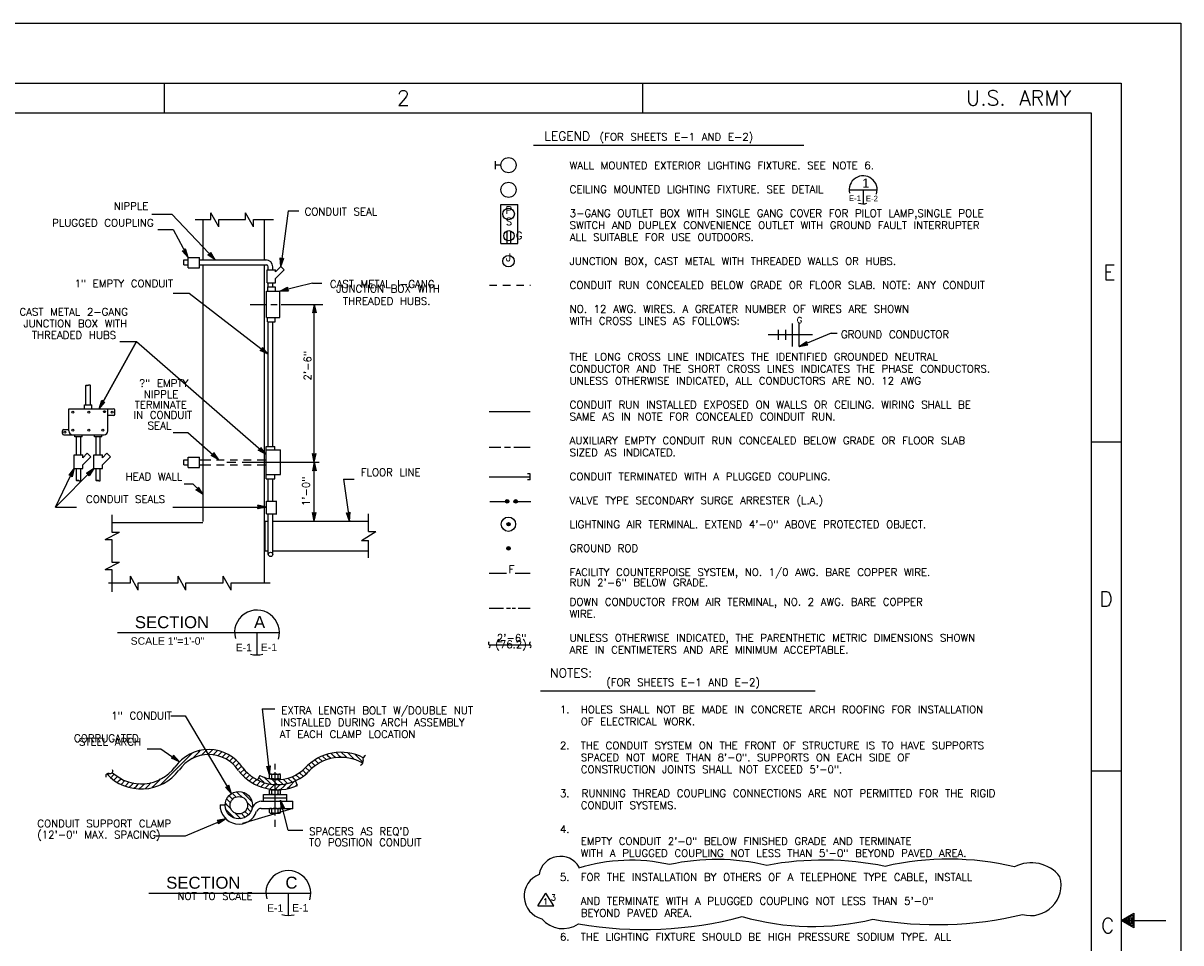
# Model space of a CAD drawing. Extents: x -28.6 to 13.4, y -12 to 18.
# Tile 6 of 6: x -5.9 to 13.4, y 2.6 to 18. Entities that reach past the tile are written whole.
import ezdxf
from ezdxf.enums import TextEntityAlignment as Align

# ---------------------------------------------------------------- set-up
doc = ezdxf.new("R2010")
doc.units = 0
doc.header["$MEASUREMENT"] = 0
doc.linetypes.add('HIDDEN2', pattern=[0.1875, 0.125, -0.0625])
doc.layers.add('01', color=7, linetype='CONTINUOUS')
doc.layers.add('02', color=7, linetype='CONTINUOUS')
doc.styles.add('ARIAL', font='Arial')
doc.styles.add('TXT_SHX', font='txt.shx')

msp = doc.modelspace()

# ---------------------------------------------------------------- linework, layer by layer
at = {"layer": '01', "color": 7, "linetype": 'CONTINUOUS'}
for p, q in [((-28.555, 17.982), (13.445, 17.982)), ((13.445, 17.982), (13.445, -12.018)), ((-27.555, 16.982), (12.445, 16.982)), ((-3.555, 16.982), (-3.555, 16.482)), ((4.445, 16.982), (4.445, 16.482)), ((12.445, 16.982), (12.445, -11.018)), ((-26.055, 16.482), (11.945, 16.482)), ((11.945, 16.482), (11.945, -10.518)), ((2.622, 15.943), (7.141, 15.943)), ((1.979, 15.678), (1.979, 15.539)), ((2.078, 15.61), (1.979, 15.61)), ((2.075, 14.3), (2.075, 14.95)), ((2.075, 14.95), (2.358, 14.95)), ((2.358, 14.3), (2.358, 14.95)), ((-3.761, 14.788), (-3.424, 14.788)), ((-3.424, 14.788), (-2.698, 14.025)), ((-2.77, 14.7), (-2.77, 14.812)), ((-2.637, 14.577), (-2.77, 14.812)), ((-2.192, 14.7), (-2.192, 14.812)), ((-2.059, 14.577), (-2.192, 14.812)), ((-1.482, 14.847), (-1.601, 13.915)), ((-1.482, 14.847), (-1.3, 14.847)), ((-3.658, 14.532), (-3.403, 14.532)), ((-3.403, 14.532), (-3.154, 14.066)), ((-3.035, 14.7), (-2.77, 14.7)), ((-2.899, 14.025), (-2.899, 14.7)), ((-2.637, 14.577), (-2.637, 14.7)), ((-2.637, 14.7), (-2.192, 14.7)), ((-2.059, 14.577), (-2.059, 14.7)), ((-2.059, 14.7), (-1.727, 14.7)), ((-1.875, 14.024), (-1.875, 14.7)), ((2.18, 14.31), (2.18, 14.507)), ((2.246, 14.31), (2.246, 14.507)), ((-3.249, 14.178), (-3.215, 14.181)), ((-3.154, 14.066), (-3.249, 14.178)), ((-3.233, 14.172), (-3.211, 14.174)), ((-3.171, 14.099), (-3.233, 14.172)), ((-3.218, 14.165), (-3.208, 14.167)), ((-3.188, 14.13), (-3.218, 14.165)), ((-3.215, 14.181), (-3.195, 14.208)), ((-3.211, 14.174), (-3.198, 14.191)), ((-3.208, 14.167), (-3.202, 14.174)), ((-3.188, 14.13), (-3.202, 14.174)), ((-3.171, 14.099), (-3.198, 14.191)), ((-3.154, 14.066), (-3.195, 14.208)), ((-2.788, 14.119), (-2.775, 14.151)), ((-2.782, 14.113), (-2.774, 14.134)), ((-2.698, 14.025), (-2.775, 14.151)), ((-2.724, 14.052), (-2.774, 14.134)), ((2.075, 14.3), (2.358, 14.3)), ((-3.222, 14.025), (-3.154, 14.025)), ((-3.222, 13.94), (-3.222, 14.025)), ((-3.222, 13.94), (-3.155, 13.94)), ((-3.154, 13.895), (-3.154, 14.066)), ((-3.154, 14.066), (-2.964, 14.066)), ((-2.964, 13.895), (-2.964, 14.066)), ((-2.963, 14.025), (-1.842, 14.025)), ((-2.963, 13.94), (-1.842, 13.94)), ((-2.899, 9.65), (-2.899, 13.94)), ((-2.82, 14.108), (-2.788, 14.119)), ((-2.698, 14.025), (-2.82, 14.108)), ((-2.803, 14.106), (-2.782, 14.113)), ((-2.724, 14.052), (-2.803, 14.106)), ((-2.787, 14.104), (-2.777, 14.108)), ((-2.748, 14.078), (-2.787, 14.104)), ((-2.777, 14.108), (-2.773, 14.117)), ((-2.748, 14.078), (-2.773, 14.117)), ((-1.875, 8.627), (-1.875, 13.943)), ((-1.601, 13.915), (-1.614, 14.062)), ((-1.614, 14.062), (-1.585, 14.044)), ((-1.596, 13.952), (-1.604, 14.047)), ((-1.604, 14.047), (-1.586, 14.036)), ((-1.601, 13.915), (-1.552, 14.054)), ((-1.596, 13.952), (-1.565, 14.042)), ((-1.592, 13.987), (-1.596, 14.033)), ((-1.596, 14.033), (-1.587, 14.028)), ((-1.592, 13.987), (-1.577, 14.031)), ((-1.587, 14.028), (-1.577, 14.031)), ((-1.586, 14.036), (-1.565, 14.042)), ((-1.585, 14.044), (-1.552, 14.054)), ((-3.154, 13.895), (-2.964, 13.895)), ((-1.833, 13.859), (-1.694, 13.859)), ((-1.833, 13.642), (-1.833, 13.859)), ((-1.812, 13.859), (-1.812, 13.91)), ((-1.737, 13.859), (-1.737, 13.91)), ((-1.694, 13.824), (-1.601, 13.915)), ((-1.694, 13.715), (-1.546, 13.859)), ((-1.694, 13.824), (-1.694, 13.859)), ((-1.601, 13.915), (-1.546, 13.859)), ((-1.833, 13.642), (-1.694, 13.642)), ((-1.827, 13.576), (-1.697, 13.576)), ((-1.827, 13.576), (-1.827, 13.504)), ((-1.812, 13.576), (-1.812, 13.642)), ((-1.737, 13.576), (-1.737, 13.642)), ((-1.697, 13.576), (-1.697, 13.504)), ((-1.694, 13.642), (-1.694, 13.715)), ((-1.075, 13.637), (-1.621, 13.504)), ((-1.621, 13.504), (-1.488, 13.568)), ((-1.585, 13.513), (-1.498, 13.554)), ((-1.498, 13.554), (-1.502, 13.533)), ((-1.488, 13.568), (-1.495, 13.535)), ((-1.075, 13.637), (-0.919, 13.637)), ((-3.403, 13.47), (-3.136, 13.47)), ((-3.136, 13.47), (-1.812, 12.448)), ((-1.839, 13.504), (-1.621, 13.504)), ((-1.839, 13.06), (-1.839, 13.504)), ((-1.621, 13.504), (-1.474, 13.508)), ((-1.621, 13.06), (-1.621, 13.504)), ((-1.585, 13.513), (-1.489, 13.516)), ((-1.55, 13.521), (-1.509, 13.542)), ((-1.55, 13.521), (-1.504, 13.523)), ((-1.509, 13.542), (-1.51, 13.531)), ((-1.51, 13.531), (-1.504, 13.523)), ((-1.502, 13.533), (-1.489, 13.516)), ((-1.495, 13.535), (-1.474, 13.508)), ((-2.113, 13.282), (-1.854, 13.282)), ((-1.77, 13.282), (-1.664, 13.282)), ((-1.598, 13.282), (-0.9, 13.282)), ((-1.043, 13.282), (-1.074, 13.138)), ((-1.043, 13.245), (-1.063, 13.151)), ((-1.043, 13.209), (-1.052, 13.164)), ((-1.043, 13.168), (-1.052, 13.164)), ((-1.043, 10.642), (-1.043, 13.282)), ((-1.043, 13.282), (-1.012, 13.138)), ((-1.043, 13.245), (-1.023, 13.151)), ((-1.043, 13.209), (-1.033, 13.164)), ((-1.033, 13.164), (-1.043, 13.168)), ((-1.839, 13.06), (-1.621, 13.06)), ((-1.827, 12.992), (-1.827, 13.06)), ((-1.827, 12.992), (-1.697, 12.992)), ((-1.812, 10.907), (-1.812, 12.991)), ((-1.737, 10.907), (-1.737, 12.991)), ((-1.697, 12.992), (-1.697, 13.06)), ((-1.043, 13.152), (-1.074, 13.138)), ((-1.043, 13.16), (-1.063, 13.151)), ((-1.023, 13.151), (-1.043, 13.16)), ((-1.012, 13.138), (-1.043, 13.152)), ((6.546, 12.777), (7.289, 12.777)), ((6.718, 12.689), (6.718, 12.856)), ((6.842, 12.689), (6.842, 12.856)), ((6.954, 12.577), (6.954, 12.96)), ((7.063, 12.577), (7.063, 12.96)), ((7.599, 12.802), (7.063, 12.579)), ((7.599, 12.802), (7.702, 12.802)), ((-4.639, 11.537), (-4.015, 12.663)), ((-4.015, 12.663), (-4.639, 11.537)), ((-4.292, 12.663), (-4.015, 12.663)), ((-4.015, 12.663), (-1.85, 10.772)), ((7.063, 12.579), (7.184, 12.663)), ((7.063, 12.579), (7.208, 12.606)), ((7.097, 12.593), (7.176, 12.648)), ((7.097, 12.593), (7.192, 12.611)), ((7.13, 12.607), (7.168, 12.634)), ((7.13, 12.607), (7.175, 12.616)), ((7.168, 12.634), (7.168, 12.623)), ((7.168, 12.623), (7.175, 12.616)), ((7.176, 12.648), (7.176, 12.626)), ((7.176, 12.626), (7.192, 12.611)), ((7.184, 12.663), (7.183, 12.629)), ((7.183, 12.629), (7.208, 12.606)), ((-1.945, 12.511), (-1.915, 12.527)), ((-1.812, 12.448), (-1.945, 12.511)), ((-1.928, 12.512), (-1.909, 12.523)), ((-1.841, 12.471), (-1.928, 12.512)), ((-1.915, 12.527), (-1.907, 12.561)), ((-1.912, 12.512), (-1.902, 12.518)), ((-1.87, 12.493), (-1.912, 12.512)), ((-1.909, 12.523), (-1.903, 12.544)), ((-1.812, 12.448), (-1.907, 12.561)), ((-1.841, 12.471), (-1.903, 12.544)), ((-1.902, 12.518), (-1.9, 12.527)), ((-1.87, 12.493), (-1.9, 12.527)), ((-4.861, 11.602), (-4.861, 11.927)), ((-4.787, 11.602), (-4.787, 11.927)), ((-4.639, 11.537), (-4.596, 11.678)), ((-4.639, 11.537), (-4.542, 11.648)), ((-4.621, 11.569), (-4.593, 11.661)), ((-4.621, 11.569), (-4.558, 11.642)), ((-4.604, 11.601), (-4.591, 11.645)), ((-4.604, 11.601), (-4.574, 11.636)), ((-4.596, 11.678), (-4.576, 11.651)), ((-4.593, 11.661), (-4.58, 11.644)), ((-4.591, 11.645), (-4.584, 11.637)), ((-4.584, 11.637), (-4.574, 11.636)), ((-4.58, 11.644), (-4.558, 11.642)), ((-4.576, 11.651), (-4.542, 11.648)), ((-5.147, 11.166), (-5.147, 11.537)), ((-5.147, 11.537), (-4.4, 11.537)), ((-4.885, 11.537), (-4.885, 11.602)), ((-4.885, 11.602), (-4.761, 11.602)), ((-4.761, 11.537), (-4.761, 11.602)), ((-4.4, 11.425), (-4.495, 11.425)), ((-4.494, 11.166), (-4.494, 11.539)), ((-4.38, 11.445), (-4.38, 11.517)), ((1.879, 11.489), (2.566, 11.489)), ((-5.25, 11.123), (-5.25, 11.17)), ((-5.23, 11.19), (-5.151, 11.19)), ((-5.23, 11.103), (-4.556, 11.103)), ((-5.046, 11.068), (-5.046, 11.103)), ((-5.046, 11.071), (-4.921, 11.071)), ((-5.018, 10.765), (-5.018, 11.069)), ((-4.947, 10.764), (-4.947, 11.069)), ((-4.921, 11.068), (-4.921, 11.103)), ((-4.719, 11.068), (-4.719, 11.103)), ((-4.719, 11.071), (-4.594, 11.071)), ((-4.691, 10.765), (-4.691, 11.069)), ((-4.62, 10.764), (-4.62, 11.069)), ((-4.594, 11.068), (-4.594, 11.103)), ((-3.403, 11.14), (-3.158, 11.14)), ((-3.158, 11.14), (-2.637, 10.685)), ((-1.979, 10.843), (-1.948, 10.858)), ((-1.85, 10.772), (-1.979, 10.843)), ((-1.962, 10.843), (-1.942, 10.852)), ((-1.878, 10.796), (-1.962, 10.843)), ((-1.948, 10.858), (-1.938, 10.89)), ((-1.945, 10.842), (-1.936, 10.847)), ((-1.905, 10.82), (-1.945, 10.842)), ((-1.942, 10.852), (-1.936, 10.873)), ((-1.85, 10.772), (-1.938, 10.89)), ((-1.878, 10.796), (-1.936, 10.873)), ((-1.936, 10.847), (-1.933, 10.856)), ((-1.905, 10.82), (-1.933, 10.856)), ((-1.85, 10.906), (-1.705, 10.906)), ((-1.85, 10.366), (-1.85, 10.906)), ((-1.85, 10.851), (-1.61, 10.851)), ((-1.705, 10.853), (-1.705, 10.906)), ((-1.61, 10.439), (-1.61, 10.851)), ((1.879, 10.897), (2.076, 10.897)), ((2.136, 10.897), (2.239, 10.897)), ((2.291, 10.897), (2.566, 10.897)), ((11.945, 10.982), (12.445, 10.982)), ((-5.056, 10.537), (-5.056, 10.765)), ((-5.056, 10.765), (-4.91, 10.765)), ((-4.91, 10.719), (-4.838, 10.792)), ((-4.91, 10.719), (-4.91, 10.765)), ((-4.91, 10.597), (-4.777, 10.733)), ((-4.777, 10.733), (-4.838, 10.792)), ((-4.729, 10.537), (-4.729, 10.765)), ((-4.729, 10.765), (-4.583, 10.765)), ((-4.583, 10.719), (-4.511, 10.792)), ((-4.583, 10.719), (-4.583, 10.765)), ((-4.583, 10.597), (-4.45, 10.733)), ((-4.45, 10.733), (-4.511, 10.792)), ((-3.222, 10.685), (-3.154, 10.685)), ((-3.222, 10.6), (-3.222, 10.685)), ((-3.154, 10.555), (-3.154, 10.726)), ((-3.154, 10.726), (-2.964, 10.726)), ((-2.964, 10.555), (-2.964, 10.726)), ((-2.963, 10.685), (-2.9, 10.685)), ((-2.766, 10.756), (-2.735, 10.771)), ((-2.637, 10.685), (-2.766, 10.756)), ((-2.749, 10.756), (-2.729, 10.765)), ((-2.665, 10.709), (-2.749, 10.756)), ((-2.735, 10.771), (-2.725, 10.803)), ((-2.732, 10.755), (-2.723, 10.76)), ((-2.692, 10.733), (-2.732, 10.755)), ((-2.729, 10.765), (-2.723, 10.786)), ((-2.637, 10.685), (-2.725, 10.803)), ((-2.665, 10.709), (-2.723, 10.786)), ((-2.723, 10.76), (-2.72, 10.769)), ((-2.692, 10.733), (-2.72, 10.769)), ((-1.877, 10.685), (-1.85, 10.685)), ((-1.043, 10.642), (-1.074, 10.786)), ((-1.074, 10.786), (-1.043, 10.772)), ((-1.043, 10.679), (-1.063, 10.773)), ((-1.063, 10.773), (-1.043, 10.764)), ((-1.043, 10.715), (-1.053, 10.76)), ((-1.053, 10.76), (-1.043, 10.756)), ((-1.043, 10.642), (-1.012, 10.786)), ((-1.043, 10.772), (-1.012, 10.786)), ((-1.043, 10.679), (-1.023, 10.773)), ((-1.043, 10.764), (-1.023, 10.773)), ((-1.043, 10.715), (-1.034, 10.76)), ((-1.043, 10.756), (-1.034, 10.76)), ((-5.371, 9.894), (-5.056, 10.542)), ((-5.371, 9.894), (-4.729, 10.537)), ((-5.056, 10.542), (-5.147, 10.426)), ((-5.072, 10.509), (-5.131, 10.433)), ((-5.088, 10.476), (-5.116, 10.44)), ((-5.088, 10.476), (-5.099, 10.432)), ((-5.072, 10.509), (-5.095, 10.415)), ((-5.056, 10.542), (-5.091, 10.399)), ((-5.056, 10.537), (-4.91, 10.537)), ((-5.018, 10.336), (-5.018, 10.536)), ((-4.947, 10.336), (-4.947, 10.538)), ((-4.91, 10.537), (-4.91, 10.597)), ((-4.729, 10.537), (-4.853, 10.457)), ((-4.821, 10.445), (-4.853, 10.457)), ((-4.755, 10.511), (-4.836, 10.458)), ((-4.815, 10.451), (-4.836, 10.458)), ((-4.781, 10.485), (-4.819, 10.46)), ((-4.81, 10.456), (-4.819, 10.46)), ((-4.805, 10.446), (-4.81, 10.456)), ((-4.729, 10.537), (-4.809, 10.413)), ((-4.755, 10.511), (-4.807, 10.43)), ((-4.781, 10.485), (-4.805, 10.446)), ((-4.729, 10.537), (-4.583, 10.537)), ((-4.691, 10.336), (-4.691, 10.536)), ((-4.62, 10.336), (-4.62, 10.538)), ((-4.583, 10.537), (-4.583, 10.597)), ((-3.222, 10.6), (-3.155, 10.6)), ((-3.154, 10.555), (-2.964, 10.555)), ((-2.963, 10.6), (-2.903, 10.6)), ((-2.504, 10.642), (-2.353, 10.642)), ((-2.246, 10.642), (-0.961, 10.642)), ((-1.878, 10.6), (-1.85, 10.6)), ((-1.043, 10.642), (-1.074, 10.498)), ((-1.043, 10.512), (-1.074, 10.498)), ((-1.043, 10.605), (-1.063, 10.511)), ((-1.043, 10.52), (-1.063, 10.511)), ((-1.043, 10.569), (-1.052, 10.524)), ((-1.043, 10.528), (-1.052, 10.524)), ((-1.043, 9.66), (-1.043, 10.642)), ((-1.043, 10.642), (-1.012, 10.498)), ((-1.043, 10.605), (-1.023, 10.511)), ((-1.043, 10.569), (-1.033, 10.524)), ((-1.033, 10.524), (-1.043, 10.528)), ((-1.023, 10.511), (-1.043, 10.52)), ((-1.012, 10.498), (-1.043, 10.512)), ((-5.113, 10.425), (-5.147, 10.426)), ((-5.109, 10.432), (-5.131, 10.433)), ((-5.106, 10.439), (-5.116, 10.44)), ((-5.091, 10.399), (-5.113, 10.425)), ((-5.095, 10.415), (-5.109, 10.432)), ((-5.099, 10.432), (-5.106, 10.439)), ((-4.809, 10.413), (-4.821, 10.445)), ((-4.807, 10.43), (-4.815, 10.451)), ((-3.219, 10.283), (-3.072, 10.283)), ((-3.072, 10.283), (-2.899, 10.101)), ((-1.85, 10.439), (-1.61, 10.439)), ((-1.85, 10.366), (-1.705, 10.366)), ((-1.812, 9.99), (-1.812, 10.366)), ((-1.737, 9.99), (-1.737, 10.366)), ((-1.705, 10.366), (-1.705, 10.437)), ((-0.557, 10.361), (-0.375, 10.361)), ((-0.557, 10.361), (-0.453, 9.66)), ((1.879, 10.399), (2.566, 10.399)), ((2.566, 10.449), (2.522, 10.449)), ((2.566, 10.347), (2.522, 10.347)), ((2.566, 10.347), (2.566, 10.449)), ((-3.021, 10.184), (-2.989, 10.195)), ((-2.899, 10.101), (-3.021, 10.184)), ((-3.004, 10.182), (-2.983, 10.189)), ((-2.924, 10.128), (-3.004, 10.182)), ((-2.989, 10.195), (-2.976, 10.227)), ((-2.988, 10.18), (-2.978, 10.184)), ((-2.949, 10.154), (-2.988, 10.18)), ((-2.983, 10.189), (-2.975, 10.21)), ((-2.978, 10.184), (-2.974, 10.193)), ((-2.899, 10.101), (-2.976, 10.227)), ((-2.924, 10.128), (-2.975, 10.21)), ((-2.949, 10.154), (-2.974, 10.193)), ((-5.371, 9.894), (-5.017, 9.894)), ((-3.409, 9.894), (-1.844, 9.894)), ((-1.844, 9.894), (-1.988, 9.925)), ((-1.974, 9.894), (-1.988, 9.925)), ((-1.844, 9.894), (-1.988, 9.863)), ((-1.988, 9.863), (-1.974, 9.894)), ((-1.881, 9.894), (-1.975, 9.914)), ((-1.966, 9.894), (-1.975, 9.914)), ((-1.881, 9.894), (-1.975, 9.874)), ((-1.975, 9.874), (-1.966, 9.894)), ((-1.917, 9.894), (-1.962, 9.903)), ((-1.958, 9.894), (-1.962, 9.903)), ((-1.917, 9.894), (-1.962, 9.884)), ((-1.962, 9.884), (-1.958, 9.894)), ((-1.844, 9.99), (-1.671, 9.99)), ((-1.844, 9.778), (-1.844, 9.99)), ((-1.672, 9.778), (-1.672, 9.99)), ((1.89, 9.987), (2.182, 9.987)), ((2.325, 9.987), (2.577, 9.987)), ((-4.428, 9.761), (-4.428, 9.475)), ((-1.844, 9.778), (-1.671, 9.778)), ((-1.812, 9.101), (-1.812, 9.778)), ((-1.737, 9.101), (-1.737, 9.778)), ((-1.043, 9.66), (-1.074, 9.804)), ((-1.074, 9.804), (-1.043, 9.79)), ((-1.043, 9.697), (-1.063, 9.791)), ((-1.063, 9.791), (-1.043, 9.782)), ((-1.043, 9.733), (-1.053, 9.778)), ((-1.053, 9.778), (-1.043, 9.774)), ((-1.043, 9.66), (-1.012, 9.804)), ((-1.043, 9.79), (-1.012, 9.804)), ((-1.043, 9.697), (-1.023, 9.791)), ((-1.043, 9.782), (-1.023, 9.791)), ((-1.043, 9.733), (-1.034, 9.778)), ((-1.043, 9.774), (-1.034, 9.778)), ((-0.453, 9.66), (-0.505, 9.798)), ((-0.505, 9.798), (-0.472, 9.789)), ((-0.458, 9.697), (-0.492, 9.787)), ((-0.492, 9.787), (-0.471, 9.781)), ((-0.464, 9.732), (-0.48, 9.775)), ((-0.48, 9.775), (-0.47, 9.773)), ((-0.472, 9.789), (-0.443, 9.807)), ((-0.471, 9.781), (-0.452, 9.793)), ((-0.47, 9.773), (-0.461, 9.778)), ((-0.464, 9.732), (-0.461, 9.778)), ((-0.458, 9.697), (-0.452, 9.793)), ((-0.453, 9.66), (-0.443, 9.807)), ((-0.135, 9.485), (-0.135, 9.782)), ((-4.428, 9.637), (-2.904, 9.637)), ((-1.875, 9.66), (-1.812, 9.66)), ((-1.872, 9.162), (-1.872, 9.66)), ((-1.87, 9.162), (-1.87, 9.66)), ((-1.867, 9.162), (-1.867, 9.66)), ((-1.864, 9.162), (-1.864, 9.66)), ((-1.737, 9.66), (-0.135, 9.66)), ((-0.256, 9.332), (-0.011, 9.485)), ((-0.135, 9.485), (-0.011, 9.485)), ((-4.537, 9.352), (-4.302, 9.475)), ((-4.537, 9.352), (-4.428, 9.352)), ((-4.428, 9.475), (-4.302, 9.475)), ((-4.428, 9.352), (-4.428, 8.974)), ((-0.256, 9.332), (-0.135, 9.332)), ((-0.135, 9.046), (-0.135, 9.332)), ((-1.875, 9.162), (-1.812, 9.162)), ((-1.736, 9.162), (-0.135, 9.162)), ((-4.537, 8.851), (-4.302, 8.974)), ((-4.428, 8.974), (-4.302, 8.974)), ((-4.537, 8.851), (-4.428, 8.851)), ((-4.428, 8.851), (-4.428, 8.474)), ((-4.118, 8.627), (-4.118, 8.739)), ((-3.985, 8.504), (-4.118, 8.739)), ((-3.321, 8.627), (-3.321, 8.739)), ((-3.188, 8.504), (-3.321, 8.739)), ((-2.565, 8.627), (-2.565, 8.739)), ((-2.432, 8.504), (-2.565, 8.739)), ((1.879, 8.791), (2.171, 8.791)), ((2.314, 8.791), (2.566, 8.791)), ((-4.486, 8.627), (-4.118, 8.627)), ((-3.985, 8.504), (-3.985, 8.627)), ((-3.985, 8.627), (-3.321, 8.627)), ((-3.188, 8.504), (-3.188, 8.627)), ((-3.188, 8.627), (-2.565, 8.627)), ((-2.432, 8.504), (-2.432, 8.627)), ((-2.432, 8.627), (-1.778, 8.627)), ((1.879, 8.206), (2.119, 8.206)), ((2.17, 8.206), (2.237, 8.206)), ((2.264, 8.206), (2.32, 8.206)), ((2.365, 8.206), (2.566, 8.206)), ((-4.335, 7.796), (-1.626, 7.796)), ((-2.001, 7.796), (-2.001, 7.421)), ((1.879, 7.592), (2.566, 7.592)), ((2.741, 6.82), (7.331, 6.82)), ((-3.443, 6.404), (-3.204, 6.404)), ((-3.204, 6.404), (-2.426, 5.102)), ((-1.914, 6.52), (-1.703, 6.52)), ((-1.914, 6.52), (-1.791, 5.42)), ((-3.838, 5.852), (-3.606, 5.852)), ((-3.606, 5.852), (-3.296, 5.637)), ((-2.973, 5.798), (-2.949, 5.822)), ((-2.878, 5.798), (-2.839, 5.837)), ((-2.783, 5.798), (-2.746, 5.835)), ((-2.688, 5.798), (-2.665, 5.821)), ((-3.432, 5.694), (-3.403, 5.711)), ((-3.296, 5.637), (-3.432, 5.694)), ((-3.415, 5.695), (-3.396, 5.707)), ((-3.326, 5.658), (-3.415, 5.695)), ((-3.403, 5.711), (-3.397, 5.745)), ((-3.399, 5.696), (-3.39, 5.702)), ((-3.356, 5.679), (-3.399, 5.696)), ((-3.296, 5.637), (-3.397, 5.745)), ((-3.396, 5.707), (-3.392, 5.728)), ((-3.326, 5.658), (-3.392, 5.728)), ((-3.39, 5.702), (-3.388, 5.712)), ((-3.356, 5.679), (-3.388, 5.712)), ((-3.258, 5.608), (-3.163, 5.703)), ((-3.163, 5.703), (-3.086, 5.779)), ((-3.082, 5.688), (-3.068, 5.703)), ((-3.068, 5.703), (-2.973, 5.798)), ((-2.935, 5.74), (-2.878, 5.798)), ((-2.827, 5.754), (-2.783, 5.798)), ((-2.74, 5.746), (-2.688, 5.798)), ((-2.658, 5.733), (-2.593, 5.798)), ((-2.593, 5.798), (-2.59, 5.801)), ((-2.587, 5.709), (-2.522, 5.774)), ((-2.521, 5.68), (-2.498, 5.703)), ((-2.498, 5.703), (-2.459, 5.742)), ((-2.464, 5.642), (-2.403, 5.703)), ((-2.403, 5.703), (-2.402, 5.704)), ((-2.403, 5.608), (-2.351, 5.66)), ((-2.308, 5.608), (-2.302, 5.614)), ((-0.993, 5.631), (-1.031, 5.668)), ((-0.97, 5.607), (-0.993, 5.631)), ((-0.906, 5.638), (-0.971, 5.703)), ((-0.898, 5.726), (-0.906, 5.733)), ((-0.839, 5.666), (-0.898, 5.726)), ((-0.803, 5.726), (-0.835, 5.757)), ((-0.766, 5.688), (-0.803, 5.726)), ((-0.708, 5.726), (-0.759, 5.776)), ((-0.684, 5.701), (-0.708, 5.726)), ((-0.613, 5.726), (-0.676, 5.788)), ((-0.595, 5.707), (-0.613, 5.726)), ((-0.518, 5.726), (-0.586, 5.793)), ((-0.493, 5.7), (-0.518, 5.726)), ((-0.423, 5.726), (-0.482, 5.784)), ((-0.369, 5.671), (-0.423, 5.726)), ((-0.328, 5.726), (-0.362, 5.759)), ((-0.233, 5.631), (-0.328, 5.726)), ((-0.229, 5.626), (-0.233, 5.631)), ((-4.493, 5.418), (-4.472, 5.439)), ((-4.398, 5.418), (-4.387, 5.429)), ((-3.448, 5.418), (-3.353, 5.513)), ((-3.353, 5.513), (-3.258, 5.608)), ((-2.409, 5.602), (-2.403, 5.608)), ((-2.362, 5.554), (-2.308, 5.608)), ((-2.32, 5.502), (-2.308, 5.513)), ((-2.308, 5.513), (-2.258, 5.563)), ((-2.276, 5.451), (-2.217, 5.509)), ((-2.213, 5.418), (-2.169, 5.463)), ((-1.791, 5.42), (-1.838, 5.56)), ((-1.838, 5.56), (-1.805, 5.549)), ((-1.795, 5.457), (-1.825, 5.548)), ((-1.825, 5.548), (-1.805, 5.541)), ((-1.799, 5.493), (-1.814, 5.536)), ((-1.814, 5.536), (-1.804, 5.533)), ((-1.805, 5.549), (-1.776, 5.567)), ((-1.805, 5.541), (-1.786, 5.552)), ((-1.804, 5.533), (-1.795, 5.538)), ((-1.799, 5.493), (-1.795, 5.538)), ((-1.795, 5.457), (-1.786, 5.552)), ((-1.791, 5.42), (-1.776, 5.567)), ((-1.791, 5.36), (-1.791, 5.42)), ((-1.77, 5.429), (-1.626, 5.429)), ((-1.75, 5.359), (-1.75, 5.42)), ((-1.698, 5.509), (-1.698, 5.599)), ((-1.698, 4.74), (-1.698, 5.464)), ((-1.646, 5.36), (-1.646, 5.42)), ((-1.605, 5.36), (-1.605, 5.42)), ((-1.278, 5.441), (-1.29, 5.454)), ((-1.231, 5.395), (-1.278, 5.441)), ((-1.183, 5.441), (-1.237, 5.496)), ((-1.183, 5.536), (-1.188, 5.541)), ((-1.129, 5.483), (-1.183, 5.536)), ((-1.177, 5.436), (-1.183, 5.441)), ((-1.088, 5.536), (-1.14, 5.588)), ((-1.08, 5.527), (-1.088, 5.536)), ((11.945, 5.482), (12.445, 5.482)), ((-4.496, 5.415), (-4.493, 5.418)), ((-4.447, 5.369), (-4.398, 5.418)), ((-4.393, 5.328), (-4.332, 5.389)), ((-4.336, 5.29), (-4.303, 5.323)), ((-4.303, 5.323), (-4.273, 5.353)), ((-4.274, 5.257), (-4.21, 5.321)), ((-4.206, 5.23), (-4.136, 5.3)), ((-4.135, 5.206), (-4.113, 5.228)), ((-4.113, 5.228), (-4.06, 5.281)), ((-4.053, 5.193), (-4.018, 5.228)), ((-4.018, 5.228), (-3.976, 5.27)), ((-3.969, 5.182), (-3.923, 5.228)), ((-3.923, 5.228), (-3.882, 5.269)), ((-3.871, 5.185), (-3.828, 5.228)), ((-3.828, 5.228), (-3.768, 5.288)), ((-3.751, 5.21), (-3.733, 5.228)), ((-3.733, 5.228), (-3.638, 5.323)), ((-3.638, 5.323), (-3.612, 5.349)), ((-3.615, 5.251), (-3.543, 5.323)), ((-3.543, 5.323), (-3.448, 5.418)), ((-2.493, 5.214), (-2.473, 5.242)), ((-2.426, 5.102), (-2.473, 5.242)), ((-2.231, 5.401), (-2.213, 5.418)), ((-2.18, 5.357), (-2.119, 5.418)), ((-2.127, 5.315), (-2.118, 5.323)), ((-2.118, 5.323), (-2.064, 5.378)), ((-2.068, 5.279), (-2.023, 5.323)), ((-2.023, 5.323), (-2.005, 5.342)), ((-2.006, 5.246), (-1.942, 5.31)), ((-1.952, 5.406), (-1.991, 5.333)), ((-1.943, 5.346), (-1.969, 5.373)), ((-1.888, 5.292), (-1.943, 5.346)), ((-1.938, 5.219), (-1.928, 5.228)), ((-1.928, 5.228), (-1.871, 5.286)), ((-1.848, 5.346), (-1.877, 5.376)), ((-1.865, 5.197), (-1.833, 5.228)), ((-1.763, 5.262), (-1.848, 5.346)), ((-1.833, 5.228), (-1.793, 5.269)), ((-1.787, 5.18), (-1.738, 5.228)), ((-1.77, 5.351), (-1.626, 5.351)), ((-1.662, 5.256), (-1.751, 5.345)), ((-1.738, 5.228), (-1.71, 5.257)), ((-1.698, 5.174), (-1.643, 5.228)), ((-1.571, 5.26), (-1.65, 5.339)), ((-1.643, 5.228), (-1.615, 5.257)), ((-1.605, 5.172), (-1.548, 5.228)), ((-1.49, 5.274), (-1.561, 5.345)), ((-1.548, 5.228), (-1.506, 5.271)), ((-1.494, 5.188), (-1.453, 5.228)), ((-1.468, 5.346), (-1.485, 5.364)), ((-1.419, 5.298), (-1.468, 5.346)), ((-1.453, 5.228), (-1.367, 5.315)), ((-1.373, 5.346), (-1.413, 5.387)), ((-1.349, 5.323), (-1.373, 5.346)), ((-1.36, 5.227), (-1.358, 5.228)), ((-1.322, 5.24), (-1.359, 5.317)), ((-1.358, 5.228), (-1.33, 5.257)), ((-1.287, 5.356), (-1.35, 5.419)), ((-2.526, 5.21), (-2.493, 5.214)), ((-2.426, 5.102), (-2.526, 5.21)), ((-2.51, 5.204), (-2.489, 5.207)), ((-2.445, 5.134), (-2.51, 5.204)), ((-2.495, 5.198), (-2.484, 5.2)), ((-2.463, 5.165), (-2.495, 5.198)), ((-2.489, 5.207), (-2.476, 5.225)), ((-2.484, 5.2), (-2.479, 5.208)), ((-2.463, 5.165), (-2.479, 5.208)), ((-2.445, 5.134), (-2.476, 5.225)), ((-2.409, 5.011), (-2.466, 5.068)), ((-2.403, 5.1), (-2.412, 5.109)), ((-2.348, 5.045), (-2.403, 5.1)), ((-2.308, 5.1), (-2.342, 5.134)), ((-2.251, 5.043), (-2.308, 5.1)), ((-2.213, 5.1), (-2.241, 5.128)), ((-2.118, 5.005), (-2.213, 5.1)), ((-1.894, 5.091), (-1.502, 5.091)), ((-1.894, 4.975), (-1.894, 5.091)), ((-1.894, 5.033), (-1.502, 5.033)), ((-1.791, 5.1), (-1.791, 5.16)), ((-1.77, 5.169), (-1.626, 5.169)), ((-1.75, 5.099), (-1.75, 5.16)), ((-1.646, 5.1), (-1.646, 5.16)), ((-1.605, 5.1), (-1.605, 5.16)), ((-1.502, 4.975), (-1.502, 5.091)), ((-2.618, 4.915), (-2.533, 4.915)), ((-2.498, 4.91), (-2.529, 4.941)), ((-2.498, 5.005), (-2.506, 5.013)), ((-2.444, 4.951), (-2.498, 5.005)), ((-2.436, 4.849), (-2.498, 4.91)), ((-1.403, 4.856), (-2.241, 4.601)), ((-2.118, 4.91), (-2.169, 4.962)), ((-2.118, 4.815), (-2.166, 4.863)), ((-2.086, 4.972), (-2.118, 5.005)), ((-2.079, 4.871), (-2.118, 4.91)), ((-1.932, 4.975), (-1.403, 4.975)), ((-1.932, 4.856), (-1.403, 4.856)), ((-1.77, 4.855), (-1.626, 4.855)), ((-1.478, 4.494), (-1.607, 4.992)), ((-1.607, 4.992), (-1.541, 4.86)), ((-1.607, 4.992), (-1.601, 4.845)), ((-1.574, 4.866), (-1.601, 4.845)), ((-1.598, 4.956), (-1.555, 4.87)), ((-1.598, 4.956), (-1.594, 4.86)), ((-1.576, 4.874), (-1.594, 4.86)), ((-1.589, 4.921), (-1.586, 4.876)), ((-1.589, 4.921), (-1.568, 4.88)), ((-1.578, 4.882), (-1.586, 4.876)), ((-1.568, 4.88), (-1.578, 4.882)), ((-1.555, 4.87), (-1.576, 4.874)), ((-1.541, 4.86), (-1.574, 4.866)), ((-1.403, 4.856), (-1.403, 4.975)), ((-3.197, 4.399), (-2.523, 4.684)), ((-2.523, 4.684), (-2.668, 4.656)), ((-2.643, 4.633), (-2.668, 4.656)), ((-2.557, 4.67), (-2.651, 4.651)), ((-2.635, 4.636), (-2.651, 4.651)), ((-2.523, 4.684), (-2.644, 4.599)), ((-2.557, 4.67), (-2.636, 4.615)), ((-2.59, 4.656), (-2.635, 4.646)), ((-2.628, 4.64), (-2.635, 4.646)), ((-2.59, 4.656), (-2.628, 4.629)), ((-2.498, 4.815), (-2.52, 4.838)), ((-2.403, 4.72), (-2.498, 4.815)), ((-2.375, 4.693), (-2.403, 4.72)), ((-2.308, 4.72), (-2.363, 4.775)), ((-2.272, 4.684), (-2.308, 4.72)), ((-2.213, 4.72), (-2.262, 4.77)), ((-2.2, 4.707), (-2.213, 4.72)), ((-2.145, 4.747), (-2.204, 4.807)), ((-2.104, 4.801), (-2.118, 4.815)), ((-1.698, 4.549), (-1.698, 4.665)), ((-1.661, 4.777), (-1.626, 4.777)), ((-1.605, 4.786), (-1.605, 4.794)), ((-2.644, 4.599), (-2.643, 4.633)), ((-2.636, 4.615), (-2.635, 4.636)), ((-2.628, 4.629), (-2.628, 4.64)), ((-1.478, 4.494), (-1.232, 4.494)), ((-3.688, 4.399), (-3.197, 4.399)), ((-3.811, 3.441), (-1.102, 3.441)), ((-1.477, 3.441), (-1.477, 3.066)), ((12.445, 2.982), (13.195, 2.982))]:
    msp.add_line(p, q, dxfattribs=at)
at = {"layer": '01', "color": 7, "linetype": 'HIDDEN2'}
for p, q in [((1.887, 13.603), (2.574, 13.603)), ((-2.9, 10.685), (-1.877, 10.685)), ((-2.9, 10.6), (-1.878, 10.6)), ((-1.791, 4.786), (-1.791, 4.846)), ((-1.75, 4.785), (-1.75, 4.846)), ((-1.646, 4.786), (-1.646, 4.846)), ((-1.605, 4.794), (-1.605, 4.846)), ((-1.77, 4.777), (-1.663, 4.777))]:
    msp.add_line(p, q, dxfattribs=at)
at = {"layer": '01', "color": 3, "linetype": 'CONTINUOUS'}
for p, q in [((2.696, 3.229), (2.829, 3.438)), ((2.962, 3.229), (2.829, 3.438)), ((2.696, 3.229), (2.962, 3.229))]:
    msp.add_line(p, q, dxfattribs=at)
at = {"layer": '01', "color": 7, "linetype": 'CONTINUOUS'}
for points in [[(-1.027, 5.569), (-1.088, 5.63), (-1.088, 5.631)], [(12.488, 2.982), (12.641, 3.071), (12.641, 2.893), (12.489, 2.981)], [(12.528, 2.981), (12.62, 3.035), (12.62, 2.929), (12.527, 2.983)], [(12.57, 2.981), (12.6, 2.999), (12.6, 2.965), (12.573, 2.98)]]:
    msp.add_lwpolyline(points, dxfattribs=at)
msp.add_lwpolyline([(12.445, 2.982), (12.662, 3.107), (12.662, 2.857)], close=True, dxfattribs=at)
for centre, radius in [((2.205, 15.609), 0.127), ((2.205, 15.197), 0.127), ((2.206, 14.793), 0.096), ((2.211, 14.428), 0.0868), ((2.205, 14.004), 0.0953), ((-5.081, 11.478), 0.0163), ((-4.81, 11.478), 0.0163), ((-4.55, 11.488), 0.0163), ((-4.42, 11.482), 0.0163), ((-5.215, 11.147), 0.0163), ((-5.078, 11.178), 0.0163), ((-4.814, 11.178), 0.0163), ((-4.578, 11.18), 0.0163), ((2.182, 9.989), 0.0289), ((2.182, 9.989), 0.0224), ((2.182, 9.989), 0.0164), ((2.182, 9.989), 0.00831), ((2.325, 9.989), 0.0289), ((2.325, 9.989), 0.0224), ((2.325, 9.989), 0.0164), ((2.325, 9.989), 0.00831), ((2.203, 9.607), 0.12), ((2.206, 9.606), 0.0289), ((2.206, 9.606), 0.0224), ((2.206, 9.606), 0.0164), ((2.206, 9.606), 0.00831), ((-1.773, 9.103), 0.0361), ((2.205, 9.203), 0.0289), ((2.205, 9.203), 0.0224), ((2.205, 9.203), 0.0164), ((2.205, 9.203), 0.00831), ((-2.304, 4.909), 0.229), ((-2.304, 4.909), 0.146)]:
    msp.add_circle(centre, radius, dxfattribs=at)
for centre, radius, start, end in [((-1.852, 13.91), 0.115, 0, 90), ((-1.842, 13.91), 0.03, 0, 90), ((-4.4, 11.517), 0.02, 0, 90), ((-4.4, 11.445), 0.02, 270, 360), ((-5.23, 11.17), 0.02, 90, 180), ((-5.23, 11.123), 0.02, 180, 270), ((-5.084, 11.166), 0.0625, 180, 270), ((-4.556, 11.166), 0.0625, 270, 360), ((-2.001, 7.796), 0.375, 342.7089, 195.2686), ((1.896, 7.616), 0.0286, 116.1728, 234.4935), ((1.867, 7.569), 0.0286, 296.1728, 54.4935), ((2.583, 7.616), 0.0286, 116.1728, 234.4935), ((2.554, 7.569), 0.0286, 296.1728, 54.4935), ((-2.001, 7.796), 0.375, 253.4742, 284.9216), ((-2.808, 5.156), 0.685, 33.4906, 145.6024), ((-2.808, 5.156), 0.6, 33.4906, 145.6024), ((-0.597, 4.975), 0.819, 62.8339, 137.6226), ((-0.597, 4.975), 0.734, 60.2355, 137.6226), ((-0.292, 5.642), 0.0668, 289.9358, 14.0699), ((-0.163, 5.675), 0.0668, 109.9358, 194.0699), ((-4.485, 5.397), 0.045, 70.5094, 204.3847), ((-3.936, 5.973), 0.792, 223.1427, 322.6987), ((-4.455, 5.482), 0.045, 250.5094, 24.3847), ((-3.936, 5.973), 0.707, 227.3892, 322.6987), ((-1.658, 5.99), 0.822, 218.2532, 294.165), ((-1.658, 5.99), 0.737, 218.2532, 294.165), ((-1.661, 5.984), 0.647, 243.2556, 315.0979), ((-1.77, 5.402), 0.0278, 42.5737, 137.4263), ((-1.698, 5.275), 0.155, 70.3614, 109.6386), ((-1.625, 5.402), 0.0278, 42.5737, 137.4263), ((-1.661, 5.984), 0.732, 292.2267, 315.0979), ((-1.77, 5.379), 0.0278, 222.5737, 317.4263), ((-1.698, 5.506), 0.155, 250.3614, 289.6386), ((-1.625, 5.379), 0.0278, 222.5737, 317.4263), ((-1.77, 5.142), 0.0278, 42.5737, 137.4263), ((-1.77, 5.119), 0.0278, 222.5737, 317.4263), ((-1.698, 5.015), 0.155, 70.3614, 109.6386), ((-1.698, 5.246), 0.155, 250.3614, 289.6386), ((-1.625, 5.142), 0.0278, 42.5737, 137.4263), ((-1.625, 5.119), 0.0278, 222.5737, 317.4263), ((-2.304, 4.909), 0.314, 178.8983, 341.3916), ((-1.917, 4.804), 0.172, 94.8302, 166.7414), ((-1.928, 4.77), 0.0867, 92.0502, 152.7919), ((-1.625, 4.805), 0.0278, 232.9207, 317.4263), ((-1.477, 3.441), 0.375, 342.7089, 195.2686), ((-1.477, 3.441), 0.375, 253.4742, 284.9216)]:
    msp.add_arc(centre, radius, start, end, dxfattribs=at)
at = {"layer": '01', "color": 7, "linetype": 'HIDDEN2'}
for centre, radius, start, end in [((-1.77, 4.828), 0.0278, 42.5737, 137.4263), ((-1.698, 4.701), 0.155, 70.3614, 109.6386), ((-1.625, 4.828), 0.0278, 42.5737, 137.4263), ((-1.77, 4.805), 0.0278, 222.5737, 317.4263), ((-1.698, 4.932), 0.155, 250.3614, 289.6386), ((-1.625, 4.805), 0.0278, 222.5737, 232.9207)]:
    msp.add_arc(centre, radius, start, end, dxfattribs=at)
at = {"layer": '01', "color": 3, "linetype": 'CONTINUOUS'}
for centre, radius, start, end in [((3.072, 3.696), 0.359, 29.8651, 170.9814), ((4.25, 1.066), 2.924, 77.2642, 107.377), ((5.68, 0.342), 3.66, 76.6886, 102.3975), ((7.47, -1.166), 5.158, 78.4355, 100.5778), ((9.568, -0.747), 4.755, 76.6446, 102.9239), ((10.945, 3.342), 0.606, 37.9176, 117.408), ((2.855, 3.389), 0.389, 110.7831, 255.9055), ((10.932, 3.574), 0.51, 254.4879, 15.9471), ((3.114, 3.307), 0.461, 219.8793, 304.4719), ((4.468, 9.191), 6.359, 260.1055, 284.9883), ((7.291, 7.149), 4.266, 253.9739, 283.6541), ((9.356, 9.142), 6.229, 260.2219, 283.3639)]:
    msp.add_arc(centre, radius, start, end, dxfattribs=at)
at = {"layer": '01', "color": 7, "linetype": 'CONTINUOUS'}
for centre, major_axis, ratio in [((-4.841, 11.927), (0.02, 0), 0.303433), ((-4.998, 10.337), (0.0195, 0.0005), 0.390388), ((-4.671, 10.337), (0.0195, 0.0005), 0.390388)]:
    msp.add_ellipse(centre, major_axis=major_axis, ratio=ratio, dxfattribs=at)
for centre, major_axis, ratio, start_param, end_param in [((-4.804, 11.927), (-0.017, 0), 0.352941, 3.141593, 6.283185), ((-4.963, 10.337), (-0.016, 0.0005), 0.342381, 0, 3.141593), ((-4.636, 10.337), (-0.016, 0.0005), 0.342381, 0, 3.141593)]:
    msp.add_ellipse(centre, major_axis=major_axis, ratio=ratio, start_param=start_param, end_param=end_param, dxfattribs=at)
at = {"layer": '02', "color": 7, "linetype": 'CONTINUOUS'}
for p, q in [((7.9, 15.196), (8.368, 15.196)), ((8.134, 15.196), (8.134, 14.962))]:
    msp.add_line(p, q, dxfattribs=at)
for start, end in [(341.9698, 193.8121), (251.0405, 285.7467)]:
    msp.add_arc((8.134, 15.197), 0.234, start, end, dxfattribs=at)

# ---------------------------------------------------------------- texts
at = {"layer": '01', "color": 7, "linetype": 'CONTINUOUS', "style": 'TXT_SHX'}
for s, width, p in [('2', 1.002, (0.446, 16.607)), ('E', 1.003, (12.25, 13.692)), ('D', 1.003, (12.196, 8.232)), ('C', 1.003, (12.222, 2.772))]:
    msp.add_text(s, height=0.25, dxfattribs=dict(at, width=width)).set_placement(p, align=Align.CENTER)
for s, height, p in [('U.S. ARMY', 0.25, (11.61, 16.607)), ('NOT TO SCALE', 0.125, (-2.074, 3.327))]:
    msp.add_text(s, height=height, dxfattribs=at).set_placement(p, align=Align.RIGHT)
at = {"layer": '01', "color": 7, "linetype": 'CONTINUOUS'}
for s, height, style, p in [('LEGEND', 0.15, 'TXT_SHX', (2.805, 16.019)), ('(FOR SHEETS E-1 AND E-2)', 0.125, 'TXT_SHX', (3.729, 16.019)), ('WALL MOUNTED EXTERIOR LIGHTING FIXTURE. SEE NOTE 6. ', 0.125, 'TXT_SHX', (3.227, 15.542)), ('CEILING MOUNTED LIGHTING FIXTURE. SEE DETAIL', 0.125, 'TXT_SHX', (3.227, 15.142)), ('CONDUIT SEAL', 0.125, 'TXT_SHX', (-1.205, 14.769)), ('3-GANG OUTLET BOX WITH SINGLE GANG COVER FOR PILOT LAMP,SINGLE POLE', 0.125, 'TXT_SHX', (3.227, 14.742)), ('SWITCH AND DUPLEX CONVENIENCE OUTLET WITH GROUND FAULT INTERRUPTER', 0.125, 'TXT_SHX', (3.227, 14.542)), ('ALL SUITABLE FOR USE OUTDOORS.', 0.125, 'TXT_SHX', (3.23, 14.342)), ('JUNCTION BOX, CAST METAL WITH THREADED WALLS OR HUBS.', 0.125, 'TXT_SHX', (3.227, 13.942)), ('CAST METAL I-GANG', 0.125, 'TXT_SHX', (-0.782, 13.559)), ('CONDUIT RUN CONCEALED BELOW GRADE OR FLOOR SLAB. NOTE: ANY CONDUIT', 0.125, 'TXT_SHX', (3.227, 13.542)), ('NO. 12 AWG. WIRES. A GREATER NUMBER OF WIRES ARE SHOWN', 0.125, 'TXT_SHX', (3.227, 13.142)), ('WITH CROSS LINES AS FOLLOWS:', 0.125, 'TXT_SHX', (3.227, 12.942)), ('GROUND CONDUCTOR', 0.125, 'TXT_SHX', (7.762, 12.718)), ('THE LONG CROSS LINE INDICATES THE IDENTIFIED GROUNDED NEUTRAL', 0.125, 'TXT_SHX', (3.227, 12.342)), ('CONDUCTOR AND THE SHORT CROSS LINES INDICATES THE PHASE CONDUCTORS.', 0.125, 'TXT_SHX', (3.227, 12.142)), ('UNLESS OTHERWISE INDICATED, ALL CONDUCTORS ARE NO. 12 AWG', 0.125, 'TXT_SHX', (3.227, 11.942)), ('UNLESS OTHERWISE INDICATED, ALL CONDUCTORS ARE NO. 12 AWG', 0.125, 'TXT_SHX', (3.227, 11.942)), ('CONDUIT RUN INSTALLED EXPOSED ON WALLS OR CEILING. WIRING SHALL BE', 0.125, 'TXT_SHX', (3.227, 11.542)), ('SAME AS IN NOTE FOR CONCEALED COINDUIT RUN.', 0.125, 'TXT_SHX', (3.227, 11.342)), ('AUXILIARY EMPTY CONDUIT RUN CONCEALED BELOW GRADE OR FLOOR SLAB', 0.125, 'TXT_SHX', (3.227, 10.942)), ('SIZED AS INDICATED.', 0.125, 'TXT_SHX', (3.227, 10.742)), ('CONDUIT TERMINATED WITH A PLUGGED COUPLING.', 0.125, 'TXT_SHX', (3.227, 10.342)), ('VALVE TYPE SECONDARY SURGE ARRESTER (L.A.)', 0.125, 'TXT_SHX', (3.227, 9.942)), ('LIGHTNING AIR TERMINAL. EXTEND 4\'-0" ABOVE PROTECTED OBJECT.', 0.125, 'TXT_SHX', (3.227, 9.542)), ('GROUND ROD', 0.125, 'TXT_SHX', (3.227, 9.142)), ('FACILITY COUNTERPOISE SYSTEM, NO. 1/0 AWG. BARE COPPER WIRE. ', 0.125, 'TXT_SHX', (3.227, 8.742)), ('RUN 2\'-6" BELOW GRADE.', 0.125, 'TXT_SHX', (3.227, 8.57)), ('DOWN CONDUCTOR FROM AIR TERMINAL, NO. 2 AWG. BARE COPPER', 0.125, 'TXT_SHX', (3.227, 8.245)), ('WIRE.', 0.125, 'TXT_SHX', (3.227, 8.045)), ('UNLESS OTHERWISE INDICATED, THE PARENTHETIC METRIC DIMENSIONS SHOWN', 0.125, 'TXT_SHX', (3.227, 7.645)), ('SCALE 1"=1\'-0"', 0.125, 'ARIAL', (-4.113, 7.592)), ('ARE IN CENTIMETERS AND ARE MINIMUM ACCEPTABLE.', 0.125, 'TXT_SHX', (3.227, 7.445)), ('(FOR SHEETS E-1 AND E-2)', 0.125, 'TXT_SHX', (3.841, 6.901)), ('1" CONDUIT', 0.125, 'TXT_SHX', (-4.437, 6.344)), ('EXTRA LENGTH BOLT W/DOUBLE NUT', 0.125, 'TXT_SHX', (-1.594, 6.432)), ('1.', 0.125, 'TXT_SHX', (3.064, 6.446)), ('HOLES SHALL NOT BE MADE IN CONCRETE ARCH ROOFING FOR INSTALLATION', 0.125, 'TXT_SHX', (3.412, 6.446)), ('INSTALLED DURING ARCH ASSEMBLY', 0.125, 'TXT_SHX', (-1.607, 6.232)), ('OF ELECTRICAL WORK.', 0.125, 'TXT_SHX', (3.412, 6.246)), ('CORRUGATED', 0.125, 'TXT_SHX', (-5.06, 5.966)), ('AT EACH CLAMP LOCATION', 0.125, 'TXT_SHX', (-1.621, 6.034)), ('2.', 0.125, 'TXT_SHX', (3.064, 5.846)), ('THE CONDUIT SYSTEM ON THE FRONT OF STRUCTURE IS TO HAVE SUPPORTS', 0.125, 'TXT_SHX', (3.412, 5.846)), ('SPACED NOT MORE THAN 8\'-0". SUPPORTS ON EACH SIDE OF', 0.125, 'TXT_SHX', (3.412, 5.646)), ('CONSTRUCTION JOINTS SHALL NOT EXCEED 5\'-0".', 0.125, 'TXT_SHX', (3.412, 5.446)), ('3.', 0.125, 'TXT_SHX', (3.064, 5.046)), ('RUNNING THREAD COUPLING CONNECTIONS ARE NOT PERMITTED FOR THE RIGID', 0.125, 'TXT_SHX', (3.428, 5.046)), ('CONDUIT SYSTEMS.', 0.125, 'TXT_SHX', (3.412, 4.846)), ('CONDUIT SUPPORT CLAMP', 0.125, 'TXT_SHX', (-5.673, 4.54)), ('(12\'-0" MAX. SPACING)', 0.125, 'TXT_SHX', (-5.674, 4.355)), ("SPACERS AS REQ'D", 0.125, 'TXT_SHX', (-1.13, 4.41)), ('4.', 0.125, 'TXT_SHX', (3.064, 4.446)), ('TO POSITION CONDUIT', 0.125, 'TXT_SHX', (-1.13, 4.226)), ('EMPTY CONDUIT 2\'-0" BELOW FINISHED GRADE AND TERMINATE', 0.125, 'TXT_SHX', (3.412, 4.246)), ('WITH A PLUGGED COUPLING NOT LESS THAN 5\'-0" BEYOND PAVED AREA.', 0.125, 'TXT_SHX', (3.412, 4.046)), ('5.', 0.125, 'TXT_SHX', (3.064, 3.646)), ('FOR THE INSTALLATION BY OTHERS OF A TELEPHONE TYPE CABLE, INSTALL', 0.125, 'TXT_SHX', (3.412, 3.646)), ('AND TERMINATE WITH A PLUGGED COUPLING NOT LESS THAN 5\'-0"', 0.125, 'TXT_SHX', (3.412, 3.246)), ('BEYOND PAVED AREA.', 0.125, 'TXT_SHX', (3.412, 3.046)), ('6.', 0.125, 'TXT_SHX', (3.064, 2.646)), ('THE LIGHTING FIXTURE SHOULD BE HIGH PRESSURE SODIUM TYPE. ALL', 0.125, 'TXT_SHX', (3.412, 2.646))]:
    msp.add_text(s, height=height, dxfattribs=dict(at, style=style)).set_placement(p)
for s, height, style, p in [('NIPPLE', 0.125, 'TXT_SHX', (-4.105, 14.861)), ('P', 0.125, 'TXT_SHX', (2.209, 14.794)), ('S', 0.125, 'TXT_SHX', (2.213, 14.603)), ('PLUGGED COUPLING', 0.125, 'TXT_SHX', (-4.577, 14.581)), ('G', 0.125, 'TXT_SHX', (2.383, 14.371)), ('J', 0.125, 'TXT_SHX', (2.204, 14.005)), ('1" EMPTY CONDUIT', 0.125, 'TXT_SHX', (-4.228, 13.567)), ('JUNCTION BOX WITH', 0.125, 'TXT_SHX', (0.191, 13.481)), ('THREADED HUBS.', 0.125, 'TXT_SHX', (0.168, 13.274)), ('CAST METAL 2-GANG', 0.125, 'TXT_SHX', (-5.065, 13.093)), ('JUNCTION BOX WITH', 0.125, 'TXT_SHX', (-5.038, 12.899)), ('G', 0.1, 'TXT_SHX', (7.071, 12.969)), ('THREADED HUBS', 0.125, 'TXT_SHX', (-5.06, 12.706)), ('?" EMPTY', 0.125, 'TXT_SHX', (-3.558, 11.901)), ('NIPPLE', 0.125, 'TXT_SHX', (-3.603, 11.716)), ('TERMINATE', 0.125, 'TXT_SHX', (-3.609, 11.54)), ('IN CONDUIT', 0.125, 'TXT_SHX', (-3.575, 11.37)), ('SEAL', 0.125, 'TXT_SHX', (-3.631, 11.192)), ('HEAD WALL', 0.125, 'TXT_SHX', (-3.723, 10.34)), ('FLOOR LINE', 0.125, 'TXT_SHX', (0.235, 10.412)), ('CONDUIT SEALS', 0.125, 'TXT_SHX', (-4.198, 9.962)), ('F', 0.125, 'TXT_SHX', (2.256, 8.789)), ('SECTION', 0.2, 'ARIAL', (-3.422, 7.869)), ('A', 0.2, 'ARIAL', (-1.957, 7.87)), ('2\'-6"', 0.125, 'TXT_SHX', (2.256, 7.642)), ('E-1', 0.125, 'ARIAL', (-2.221, 7.483)), ('E-1', 0.125, 'ARIAL', (-1.801, 7.487)), ('(76.2)', 0.125, 'TXT_SHX', (2.247, 7.536)), ('NOTES:', 0.15, 'TXT_SHX', (3.25, 7.046)), ('STEEL ARCH', 0.125, 'TXT_SHX', (-4.459, 5.906)), ('SECTION', 0.2, 'ARIAL', (-2.898, 3.514)), ('C', 0.2, 'ARIAL', (-1.425, 3.515)), ('E-1', 0.125, 'ARIAL', (-1.697, 3.128)), ('E-1', 0.125, 'ARIAL', (-1.277, 3.132))]:
    msp.add_text(s, height=height, dxfattribs=dict(at, style=style)).set_placement(p, align=Align.CENTER)
at = {"layer": '01', "color": 7, "linetype": 'CONTINUOUS', "style": 'TXT_SHX'}
for s, p in [('2\'-6"', (-1.093, 12.255)), ('1\'-0"', (-1.119, 10.155))]:
    msp.add_text(s, height=0.125, rotation=90, dxfattribs=at).set_placement(p, align=Align.CENTER)
at = {"layer": '01', "color": 3, "linetype": 'CONTINUOUS', "style": 'TXT_SHX'}
for s, p in [('1', (2.823, 3.248)), ('3', (2.956, 3.316))]:
    msp.add_text(s, height=0.1, dxfattribs=at).set_placement(p, align=Align.CENTER)
at = {"layer": '02', "color": 7, "linetype": 'CONTINUOUS', "style": 'ARIAL'}
for s, height, width, p in [('1', 0.15, 1.003, (8.177, 15.235)), ('E-1', 0.094, 0.993, (7.997, 15.008)), ('E-2', 0.094, 0.993, (8.28, 15.004))]:
    msp.add_text(s, height=height, dxfattribs=dict(at, width=width)).set_placement(p, align=Align.CENTER)

doc.saveas('drawing.dxf')
